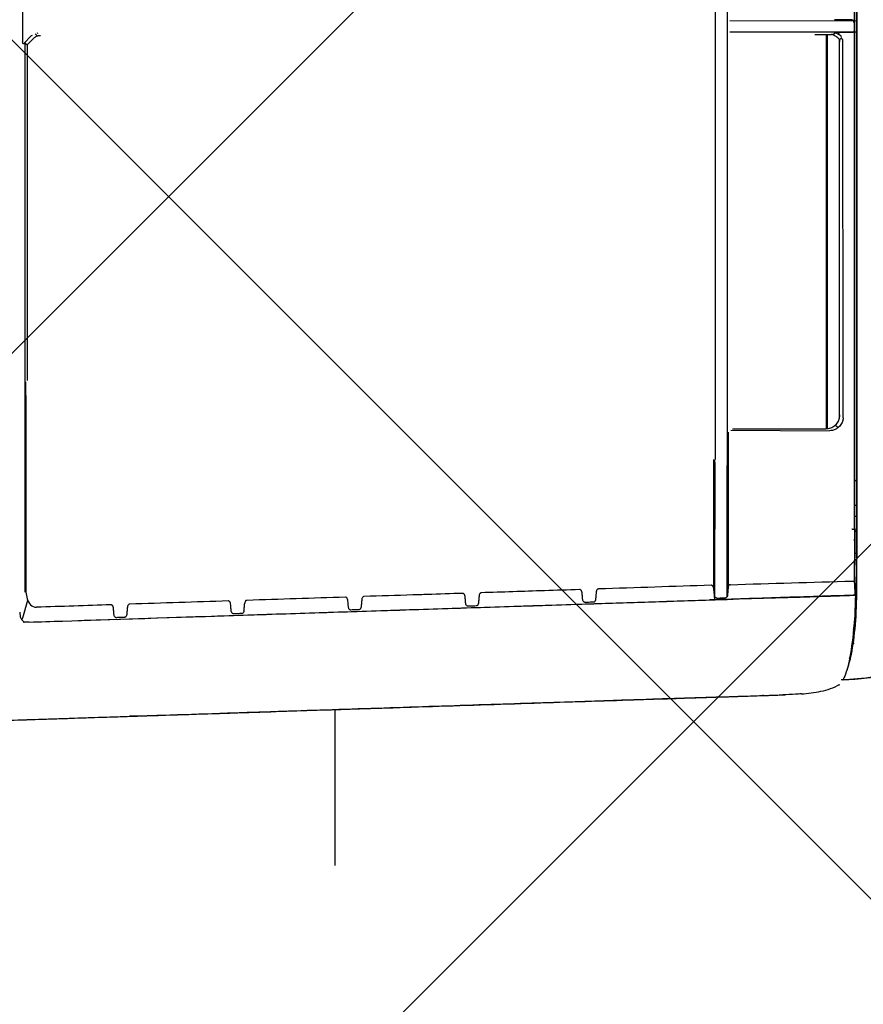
# Model space of a CAD drawing. Header units: millimetres. Extents: x 24385 to 79107, y -56478 to -23676.
# Tile 66 of 256: x 28678 to 28696, y -35298 to -35277. Entities that reach past the tile are written whole.
import ezdxf

# ---------------------------------------------------------------- set-up
doc = ezdxf.new("R2010")
doc.units = ezdxf.units.MM
doc.header["$LTSCALE"] = 2
doc.linetypes.add('ACAD_ISO10W100', pattern=[18, 12, -3, 0, -3])
doc.linetypes.add('DASHED', pattern=[19.05, 12.7, -6.35])
doc.layers.add('0_OPIS', color=7, linetype='Continuous', lineweight=13)
doc.layers.add('A_KRESKOWANIE', color=9, linetype='Continuous', lineweight=0)
for name, color, linetype in [('3DPLAN_A_OPIS', 8, 'Continuous'), ('IS_freon_urządzenia', 3, 'DASHED'), ('IS_KLIM_urządzenia', 3, 'Continuous')]:
    doc.layers.add(name, color=color, linetype=linetype)
doc.layers.add('kanalizacja pod stropem skropliny', color=7, linetype='Continuous', lineweight=30, true_color=0x60bb04)
doc.styles.add('ARIAL', font='arial.ttf')

# ---------------------------------------------------------------- blocks, each defined once
blk = doc.blocks.new('G$C8A3076D4')
at = {"layer": 'IS_KLIM_urządzenia', "linetype": 'Continuous'}
for p, q in [((0, 25.983), (0.687, 5.033)), ((2.431, 22.625), (2.465, 22.607)), ((2.465, 22.607), (2.87, 22.493)), ((3.054, 22.552), (15.716, 22.552)), ((15.703, 22.593), (15.891, 22.405)), ((15.934, 22.325), (15.883, 22.277)), ((15.891, 22.405), (15.9, 22.384)), ((15.946, 22.273), (15.953, 22.255)), ((2.96, 6.647), (6.048, 6.64)), ((6.111, 6.672), (3.17, 6.674)), ((4.742, 6.649), (6.104, 6.646)), ((98.423, 6.636), (6.111, 6.64)), ((2.963, 6.357), (5.976, 6.359)), ((98.561, 6.362), (5.976, 6.362)), ((3.184, 6.331), (6.742, 6.331)), ((6.79, 6.277), (6.778, 4.001)), ((15.978, 6.297), (15.981, 3.358)), ((16.237, 6.297), (16.234, 3.358)), ((15.915, 4.076), (6.825, 4.076)), ((6.828, 4.049), (15.915, 4.049)), ((15.958, 3.857), (15.911, 3.925)), ((7.074, 3.683), (15.79, 3.688)), ((15.79, 3.688), (15.82, 3.704)), ((15.838, 3.711), (15.797, 3.77)), ((15.857, 3.723), (15.884, 3.737)), ((15.884, 3.737), (15.925, 3.798)), ((3.252, 3.418), (3.25, 3.391)), ((4.506, 3.478), (4.506, 3.426)), ((4.51, 3.431), (4.516, 3.387)), ((4.805, 3.387), (4.79, 3.431)), ((16.188, 3.431), (16.027, 3.431)), ((3.812, 3.367), (3.823, 3.367)), ((100.699, 3.367), (3.823, 3.367)), ((99.292, 3.387), (3.847, 3.387)), ((3.957, 3.397), (3.957, 3.387))]:
    blk.add_line(p, q, dxfattribs=at)
blk.add_ellipse((16.188, 3.485), major_axis=(0, 0.0539), ratio=0.991444, start_param=3.141593, end_param=4.704533, dxfattribs=at)
for points, knots in [([(0.011, 25.645), (0.012, 25.609), (0.013, 25.573), (0.019, 25.394), (0.024, 25.25), (0.048, 24.532), (0.066, 23.958), (0.098, 22.997), (0.111, 22.611), (0.13, 22.009), (0.137, 21.793), (0.144, 21.577)], [0, 0, 0, 0, 0.026473, 0.026473, 0.132364, 0.132364, 0.555929, 0.555929, 0.840602, 0.840602, 1, 1, 1, 1]), ([(2.359, 22.596), (2.457, 19.608), (2.555, 16.62), (2.749, 10.647), (2.846, 7.664), (2.943, 4.684)], [0, 0, 0, 0, 0.5, 0.5, 1, 1, 1, 1]), ([(2.59, 22.677), (2.543, 22.677), (2.496, 22.671), (2.414, 22.635), (2.38, 22.604), (2.36, 22.565)], [0, 0, 0, 0, 0.512771, 0.512771, 1, 1, 1, 1]), ([(3.211, 22.541), (3.106, 22.541), (3.003, 22.535), (2.853, 22.489), (2.804, 22.467), (2.727, 22.396), (2.705, 22.344), (2.706, 22.291)], [0, 0, 0, 0, 0.5, 0.5, 0.75, 0.75, 1, 1, 1, 1]), ([(7.588, 22.541), (7.624, 22.541), (7.66, 22.541), (7.766, 22.54), (7.836, 22.538), (7.906, 22.536), (7.907, 22.536), (7.908, 22.536)], [0, 0, 0, 0, 0.33423, 0.33423, 0.993279, 0.993279, 1, 1, 1, 1]), ([(15.678, 22.508), (15.663, 22.508), (15.649, 22.508), (13.068, 22.508), (10.501, 22.508), (7.935, 22.508)], [0, 0, 0, 0, 0.005723, 0.005723, 1, 1, 1, 1]), ([(15.678, 22.508), (15.679, 22.509), (15.68, 22.51), (15.692, 22.521), (15.703, 22.531), (15.714, 22.542)], [0, 0, 0, 0, 0.075967, 0.075967, 1, 1, 1, 1]), ([(15.678, 22.508), (15.689, 22.498), (15.699, 22.488), (15.73, 22.456), (15.751, 22.436), (15.793, 22.394), (15.814, 22.373), (15.834, 22.352)], [0, 0, 0, 0, 0.198956, 0.198956, 0.599478, 0.599478, 1, 1, 1, 1]), ([(15.704, 22.581), (15.703, 22.584), (15.702, 22.587), (15.702, 22.592), (15.703, 22.594), (15.706, 22.599), (15.708, 22.601), (15.714, 22.605), (15.717, 22.606), (15.72, 22.607)], [0, 0, 0, 0, 0.30104, 0.30104, 0.549156, 0.549156, 0.800113, 0.800113, 1, 1, 1, 1]), ([(15.704, 22.581), (15.708, 22.575), (15.71, 22.57), (15.717, 22.553), (15.717, 22.545), (15.714, 22.542)], [0, 0, 0, 0, 0.293995, 0.293995, 1, 1, 1, 1]), ([(15.72, 22.607), (15.725, 22.609), (15.731, 22.61), (15.741, 22.611), (15.744, 22.611), (15.748, 22.611)], [0, 0, 0, 0, 0.645273, 0.645273, 1, 1, 1, 1]), ([(2.365, 22.46), (2.373, 22.204), (2.381, 21.948), (2.428, 20.523), (2.466, 19.353), (2.523, 17.599), (2.543, 17.015), (2.581, 15.845), (2.6, 15.261), (2.638, 14.092), (2.657, 13.507), (2.695, 12.339), (2.714, 11.754), (2.752, 10.586), (2.771, 10.002), (2.804, 8.976), (2.818, 8.535), (2.847, 7.652), (2.861, 7.21), (2.876, 6.769)], [0, 0, 0, 0, 0.048883, 0.048883, 0.272343, 0.272343, 0.384073, 0.384073, 0.495803, 0.495803, 0.607534, 0.607534, 0.719264, 0.719264, 0.830995, 0.830995, 0.915496, 0.915496, 1, 1, 1, 1]), ([(15.834, 22.352), (15.851, 22.335), (15.865, 22.315), (15.886, 22.272), (15.893, 22.249), (15.896, 22.217), (15.897, 22.209), (15.897, 22.201)], [0, 0, 0, 0, 0.429267, 0.429267, 0.858235, 0.858235, 1, 1, 1, 1]), ([(0.133, 21.917), (0.142, 21.658), (0.158, 21.158), (0.175, 20.659), (0.182, 20.417)], [0, 0, 0, 0, 0.516366, 1, 1, 1, 1]), ([(0.144, 21.577), (0.159, 21.142), (0.172, 20.725), (0.192, 20.133), (0.197, 19.965), (0.197, 19.965)], [0, 0, 0, 0, 0.5, 0.5, 1, 1, 1, 1]), ([(2.466, 20.448), (2.466, 20.452), (2.466, 20.456), (2.469, 20.464), (2.47, 20.468), (2.476, 20.476), (2.48, 20.481), (2.492, 20.49), (2.5, 20.495), (2.517, 20.501), (2.526, 20.503), (2.535, 20.503)], [0, 0, 0, 0, 0.114238, 0.114238, 0.226999, 0.226999, 0.402557, 0.402557, 0.69879, 0.69879, 1, 1, 1, 1]), ([(2.472, 20.262), (2.472, 20.27), (2.471, 20.278), (2.47, 20.309), (2.469, 20.333), (2.468, 20.388), (2.467, 20.418), (2.466, 20.448)], [0, 0, 0, 0, 0.128554, 0.128554, 0.513341, 0.513341, 1, 1, 1, 1]), ([(2.535, 20.503), (2.541, 20.504), (2.546, 20.504), (2.581, 20.508), (2.611, 20.51), (2.659, 20.514), (2.676, 20.516), (2.693, 20.518)], [0, 0, 0, 0, 0.099387, 0.099387, 0.673368, 0.673368, 1, 1, 1, 1]), ([(2.693, 20.518), (2.708, 20.519), (2.722, 20.523), (2.74, 20.533), (2.744, 20.536), (2.752, 20.544), (2.755, 20.548), (2.76, 20.556), (2.761, 20.559), (2.763, 20.566), (2.763, 20.57), (2.763, 20.573)], [0, 0, 0, 0, 0.488384, 0.488384, 0.646872, 0.646872, 0.807174, 0.807174, 0.91121, 0.91121, 1, 1, 1, 1]), ([(2.54, 20.21), (2.525, 20.211), (2.511, 20.215), (2.494, 20.225), (2.49, 20.229), (2.482, 20.236), (2.479, 20.24), (2.475, 20.248), (2.473, 20.252), (2.472, 20.258), (2.472, 20.26), (2.472, 20.262)], [0, 0, 0, 0, 0.500895, 0.500895, 0.666973, 0.666973, 0.835146, 0.835146, 0.944118, 0.944118, 1, 1, 1, 1]), ([(0.196, 20.012), (0.203, 19.777), (0.219, 19.306), (0.242, 18.601), (0.26, 18.048), (0.27, 17.731), (0.273, 17.648)], [0, 0, 0, 0, 0.298149, 0.596165, 0.894028, 1, 1, 1, 1]), ([(2.709, 20.195), (2.681, 20.197), (2.652, 20.2), (2.596, 20.205), (2.568, 20.207), (2.54, 20.21)], [0, 0, 0, 0, 0.50553, 0.50553, 1, 1, 1, 1]), ([(2.777, 20.143), (2.777, 20.147), (2.776, 20.15), (2.774, 20.158), (2.772, 20.162), (2.766, 20.17), (2.761, 20.175), (2.748, 20.184), (2.739, 20.188), (2.723, 20.193), (2.716, 20.194), (2.709, 20.195)], [0, 0, 0, 0, 0.104513, 0.104513, 0.233678, 0.233678, 0.42894, 0.42894, 0.762059, 0.762059, 1, 1, 1, 1]), ([(0.199, 19.964), (0.206, 19.764), (0.227, 19.131), (0.264, 18.016), (0.307, 16.715), (0.349, 15.452), (0.388, 14.269), (0.427, 13.09), (0.465, 11.946), (0.5, 10.868), (0.532, 9.88), (0.561, 9.002), (0.585, 8.25), (0.605, 7.647), (0.619, 7.192), (0.629, 6.858), (0.638, 6.581), (0.644, 6.355), (0.65, 6.176), (0.653, 6.074), (0.654, 6.032), (0.654, 6.026)], [0, 0, 0, 0, 0.033666, 0.107152, 0.188672, 0.254968, 0.32369, 0.393542, 0.463176, 0.531284, 0.596616, 0.657927, 0.714027, 0.76367, 0.806317, 0.842985, 0.874976, 0.91706, 0.955436, 0.994067, 1, 1, 1, 1]), ([(2.555, 17.745), (2.555, 17.749), (2.555, 17.753), (2.558, 17.761), (2.56, 17.765), (2.565, 17.773), (2.569, 17.777), (2.581, 17.787), (2.589, 17.791), (2.607, 17.797), (2.616, 17.799), (2.625, 17.8)], [0, 0, 0, 0, 0.11397, 0.11397, 0.226468, 0.226468, 0.401618, 0.401618, 0.697055, 0.697055, 1, 1, 1, 1]), ([(2.561, 17.556), (2.561, 17.571), (2.56, 17.585), (2.559, 17.624), (2.558, 17.648), (2.556, 17.696), (2.556, 17.72), (2.555, 17.745)], [0, 0, 0, 0, 0.230896, 0.230896, 0.61591, 0.61591, 1, 1, 1, 1]), ([(2.625, 17.8), (2.63, 17.801), (2.635, 17.801), (2.67, 17.804), (2.701, 17.807), (2.748, 17.811), (2.765, 17.813), (2.782, 17.814)], [0, 0, 0, 0, 0.098315, 0.098315, 0.674556, 0.674556, 1, 1, 1, 1]), ([(2.782, 17.814), (2.796, 17.816), (2.811, 17.82), (2.829, 17.83), (2.833, 17.833), (2.841, 17.84), (2.844, 17.845), (2.849, 17.853), (2.85, 17.856), (2.852, 17.863), (2.852, 17.866), (2.852, 17.87)], [0, 0, 0, 0, 0.487544, 0.487544, 0.646077, 0.646077, 0.806418, 0.806418, 0.910368, 0.910368, 1, 1, 1, 1]), ([(0.273, 17.648), (0.284, 17.31), (0.306, 16.659), (0.336, 15.724), (0.371, 14.666), (0.409, 13.494), (0.452, 12.193), (0.493, 10.954), (0.532, 9.752), (0.568, 8.659), (0.599, 7.7), (0.624, 6.953), (0.641, 6.416), (0.654, 6.046), (0.664, 5.728), (0.67, 5.553), (0.671, 5.519), (0.671, 5.527), (0.67, 5.542), (0.67, 5.545), (0.672, 5.499), (0.674, 5.413), (0.678, 5.309), (0.681, 5.207), (0.683, 5.158)], [0, 0, 0, 0, 0.029957, 0.057832, 0.083663, 0.125308, 0.165156, 0.206063, 0.246644, 0.289451, 0.326935, 0.365342, 0.405675, 0.442277, 0.483427, 0.560139, 0.636785, 0.663365, 0.713506, 0.796381, 0.866824, 0.914114, 0.958497, 1, 1, 1, 1]), ([(2.628, 17.505), (2.614, 17.506), (2.6, 17.51), (2.583, 17.52), (2.579, 17.523), (2.571, 17.53), (2.568, 17.535), (2.564, 17.543), (2.562, 17.547), (2.561, 17.552), (2.561, 17.554), (2.561, 17.556)], [0, 0, 0, 0, 0.501054, 0.501054, 0.66731, 0.66731, 0.835671, 0.835671, 0.944931, 0.944931, 1, 1, 1, 1]), ([(2.628, 17.505), (2.657, 17.502), (2.685, 17.5), (2.742, 17.494), (2.77, 17.492), (2.799, 17.489)], [0, 0, 0, 0, 0.500443, 0.500443, 1, 1, 1, 1]), ([(2.866, 17.438), (2.866, 17.442), (2.865, 17.445), (2.863, 17.453), (2.861, 17.457), (2.855, 17.465), (2.85, 17.469), (2.837, 17.479), (2.828, 17.483), (2.812, 17.488), (2.805, 17.489), (2.799, 17.489)], [0, 0, 0, 0, 0.104927, 0.104927, 0.234571, 0.234571, 0.430481, 0.430481, 0.764561, 0.764561, 1, 1, 1, 1]), ([(2.643, 15.04), (2.643, 15.044), (2.643, 15.048), (2.646, 15.056), (2.647, 15.06), (2.653, 15.068), (2.657, 15.073), (2.669, 15.082), (2.677, 15.087), (2.695, 15.093), (2.704, 15.095), (2.713, 15.096)], [0, 0, 0, 0, 0.113515, 0.113515, 0.22556, 0.22556, 0.400093, 0.400093, 0.694458, 0.694458, 1, 1, 1, 1]), ([(2.649, 14.854), (2.648, 14.872), (2.648, 14.89), (2.646, 14.932), (2.645, 14.956), (2.644, 15), (2.643, 15.02), (2.643, 15.04)], [0, 0, 0, 0, 0.290594, 0.290594, 0.677284, 0.677284, 1, 1, 1, 1]), ([(2.713, 15.096), (2.718, 15.096), (2.723, 15.097), (2.758, 15.1), (2.788, 15.103), (2.836, 15.107), (2.852, 15.108), (2.869, 15.11)], [0, 0, 0, 0, 0.096381, 0.096381, 0.675888, 0.675888, 1, 1, 1, 1]), ([(2.869, 15.11), (2.884, 15.111), (2.899, 15.115), (2.916, 15.126), (2.921, 15.129), (2.928, 15.136), (2.932, 15.14), (2.936, 15.148), (2.938, 15.152), (2.94, 15.159), (2.94, 15.162), (2.94, 15.166)], [0, 0, 0, 0, 0.486528, 0.486528, 0.645084, 0.645084, 0.805438, 0.805438, 0.910858, 0.910858, 1, 1, 1, 1]), ([(2.716, 14.803), (2.702, 14.804), (2.687, 14.808), (2.67, 14.818), (2.666, 14.822), (2.659, 14.829), (2.655, 14.833), (2.651, 14.841), (2.65, 14.845), (2.649, 14.85), (2.649, 14.852), (2.649, 14.854)], [0, 0, 0, 0, 0.501612, 0.501612, 0.668035, 0.668035, 0.836574, 0.836574, 0.946185, 0.946185, 1, 1, 1, 1]), ([(2.887, 14.788), (2.857, 14.79), (2.827, 14.793), (2.77, 14.798), (2.743, 14.801), (2.716, 14.803)], [0, 0, 0, 0, 0.522116, 0.522116, 1, 1, 1, 1]), ([(2.954, 14.737), (2.953, 14.74), (2.953, 14.744), (2.95, 14.752), (2.948, 14.755), (2.942, 14.764), (2.938, 14.768), (2.925, 14.778), (2.915, 14.782), (2.9, 14.786), (2.893, 14.787), (2.887, 14.788)], [0, 0, 0, 0, 0.105483, 0.105483, 0.23577, 0.23577, 0.432567, 0.432567, 0.768056, 0.768056, 1, 1, 1, 1]), ([(3.027, 12.461), (3.018, 12.732), (3.009, 13.003), (2.997, 13.386), (2.993, 13.498), (2.99, 13.61)], [0, 0, 0, 0, 0.707433, 0.707433, 1, 1, 1, 1]), ([(2.73, 12.335), (2.73, 12.339), (2.73, 12.343), (2.733, 12.351), (2.734, 12.355), (2.74, 12.363), (2.744, 12.367), (2.756, 12.377), (2.764, 12.382), (2.782, 12.388), (2.791, 12.39), (2.801, 12.391)], [0, 0, 0, 0, 0.112733, 0.112733, 0.224005, 0.224005, 0.397361, 0.397361, 0.689794, 0.689794, 1, 1, 1, 1]), ([(2.736, 12.147), (2.735, 12.169), (2.734, 12.192), (2.733, 12.238), (2.732, 12.262), (2.731, 12.303), (2.73, 12.319), (2.73, 12.335)], [0, 0, 0, 0, 0.353933, 0.353933, 0.742433, 0.742433, 1, 1, 1, 1]), ([(2.801, 12.391), (2.805, 12.392), (2.81, 12.392), (2.845, 12.395), (2.875, 12.398), (2.922, 12.402), (2.939, 12.403), (2.956, 12.405)], [0, 0, 0, 0, 0.093151, 0.093151, 0.677143, 0.677143, 1, 1, 1, 1]), ([(2.956, 12.405), (2.97, 12.406), (2.985, 12.41), (3.003, 12.421), (3.007, 12.424), (3.015, 12.431), (3.019, 12.435), (3.023, 12.444), (3.025, 12.447), (3.027, 12.454), (3.027, 12.458), (3.027, 12.461)], [0, 0, 0, 0, 0.485389, 0.485389, 0.643814, 0.643814, 0.804019, 0.804019, 0.909153, 0.909153, 1, 1, 1, 1]), ([(2.802, 12.097), (2.788, 12.098), (2.774, 12.102), (2.757, 12.112), (2.753, 12.115), (2.746, 12.122), (2.742, 12.126), (2.738, 12.135), (2.737, 12.138), (2.736, 12.144), (2.736, 12.145), (2.736, 12.147)], [0, 0, 0, 0, 0.502877, 0.502877, 0.669506, 0.669506, 0.838272, 0.838272, 0.948302, 0.948302, 1, 1, 1, 1]), ([(2.974, 12.081), (2.946, 12.084), (2.917, 12.086), (2.859, 12.091), (2.831, 12.094), (2.802, 12.097)], [0, 0, 0, 0, 0.499601, 0.499601, 1, 1, 1, 1]), ([(3.041, 12.03), (3.041, 12.034), (3.04, 12.038), (3.037, 12.045), (3.035, 12.049), (3.029, 12.058), (3.025, 12.062), (3.012, 12.071), (3.003, 12.075), (2.987, 12.079), (2.981, 12.081), (2.974, 12.081)], [0, 0, 0, 0, 0.106228, 0.106228, 0.237447, 0.237447, 0.435685, 0.435685, 0.773703, 0.773703, 1, 1, 1, 1]), ([(3.114, 9.763), (3.105, 10.033), (3.097, 10.304), (3.072, 11.06), (3.056, 11.545), (3.041, 12.03)], [0, 0, 0, 0, 0.35792, 0.35792, 1, 1, 1, 1]), ([(2.817, 9.636), (2.817, 9.64), (2.817, 9.644), (2.82, 9.652), (2.822, 9.655), (2.827, 9.664), (2.831, 9.668), (2.843, 9.678), (2.851, 9.683), (2.869, 9.689), (2.879, 9.691), (2.889, 9.692)], [0, 0, 0, 0, 0.111721, 0.111721, 0.221996, 0.221996, 0.393756, 0.393756, 0.683537, 0.683537, 1, 1, 1, 1]), ([(2.823, 9.445), (2.822, 9.47), (2.822, 9.494), (2.82, 9.543), (2.819, 9.568), (2.818, 9.607), (2.817, 9.621), (2.817, 9.636)], [0, 0, 0, 0, 0.384828, 0.384828, 0.772078, 0.772078, 1, 1, 1, 1]), ([(2.889, 9.692), (2.893, 9.693), (2.898, 9.693), (2.933, 9.696), (2.963, 9.699), (3.009, 9.703), (3.026, 9.705), (3.042, 9.706)], [0, 0, 0, 0, 0.088908, 0.088908, 0.67875, 0.67875, 1, 1, 1, 1]), ([(3.042, 9.706), (3.057, 9.707), (3.072, 9.711), (3.09, 9.722), (3.094, 9.725), (3.102, 9.732), (3.106, 9.737), (3.111, 9.745), (3.112, 9.749), (3.114, 9.756), (3.114, 9.759), (3.114, 9.763)], [0, 0, 0, 0, 0.483859, 0.483859, 0.642104, 0.642104, 0.802108, 0.802108, 0.906882, 0.906882, 1, 1, 1, 1]), ([(2.889, 9.395), (2.875, 9.396), (2.861, 9.4), (2.844, 9.41), (2.84, 9.413), (2.833, 9.42), (2.829, 9.425), (2.825, 9.433), (2.824, 9.436), (2.823, 9.442), (2.823, 9.444), (2.823, 9.445)], [0, 0, 0, 0, 0.504394, 0.504394, 0.671361, 0.671361, 0.840493, 0.840493, 0.951097, 0.951097, 1, 1, 1, 1]), ([(3.063, 9.379), (3.034, 9.382), (3.005, 9.385), (2.947, 9.39), (2.918, 9.392), (2.889, 9.395)], [0, 0, 0, 0, 0.499628, 0.499628, 1, 1, 1, 1]), ([(3.128, 9.329), (3.128, 9.333), (3.127, 9.337), (3.125, 9.344), (3.123, 9.348), (3.117, 9.356), (3.112, 9.361), (3.099, 9.37), (3.09, 9.374), (3.075, 9.378), (3.069, 9.379), (3.063, 9.379)], [0, 0, 0, 0, 0.107208, 0.107208, 0.239667, 0.239667, 0.439841, 0.439841, 0.781249, 0.781249, 1, 1, 1, 1]), ([(2.983, 3.452), (2.975, 3.722), (2.966, 3.992), (2.948, 4.552), (2.938, 4.842), (2.911, 5.677), (2.893, 6.223), (2.876, 6.769)], [0, 0, 0, 0, 0.244148, 0.244148, 0.506496, 0.506496, 1, 1, 1, 1]), ([(2.88, 6.644), (2.879, 6.683), (2.877, 6.722), (2.876, 6.764), (2.876, 6.766), (2.876, 6.769)], [0, 0, 0, 0, 0.935275, 0.935275, 1, 1, 1, 1]), ([(2.88, 6.644), (2.892, 6.645), (2.904, 6.646), (2.946, 6.65), (2.977, 6.653), (3.037, 6.658), (3.067, 6.661), (3.112, 6.665), (3.126, 6.666), (3.141, 6.667)], [0, 0, 0, 0, 0.138812, 0.138812, 0.486574, 0.486574, 0.834336, 0.834336, 1, 1, 1, 1]), ([(2.88, 6.644), (2.898, 6.646), (2.917, 6.647), (2.954, 6.651), (2.972, 6.652), (2.991, 6.654)], [0, 0, 0, 0, 0.496946, 0.496946, 1, 1, 1, 1]), ([(2.917, 6.597), (2.917, 6.601), (2.918, 6.605), (2.92, 6.613), (2.922, 6.616), (2.927, 6.625), (2.931, 6.629), (2.943, 6.639), (2.952, 6.644), (2.97, 6.651), (2.981, 6.653), (2.991, 6.654)], [0, 0, 0, 0, 0.108819, 0.108819, 0.216179, 0.216179, 0.384184, 0.384184, 0.669918, 0.669918, 1, 1, 1, 1]), ([(2.917, 6.597), (2.918, 6.568), (2.919, 6.54), (2.922, 6.474), (2.923, 6.437), (2.924, 6.4)], [0, 0, 0, 0, 0.433554, 0.433554, 1, 1, 1, 1]), ([(3.141, 6.667), (3.155, 6.669), (3.171, 6.673), (3.189, 6.683), (3.193, 6.687), (3.201, 6.694), (3.205, 6.698), (3.21, 6.707), (3.211, 6.71), (3.213, 6.718), (3.214, 6.721), (3.213, 6.725)], [0, 0, 0, 0, 0.481243, 0.481243, 0.639434, 0.639434, 0.799357, 0.799357, 0.903811, 0.903811, 1, 1, 1, 1]), ([(2.993, 6.351), (2.978, 6.352), (2.963, 6.356), (2.945, 6.367), (2.941, 6.37), (2.934, 6.377), (2.93, 6.381), (2.927, 6.389), (2.925, 6.392), (2.925, 6.397), (2.924, 6.399), (2.924, 6.4)], [0, 0, 0, 0, 0.532112, 0.532112, 0.691586, 0.691586, 0.85321, 0.85321, 0.957148, 0.957148, 1, 1, 1, 1]), ([(3.155, 6.337), (3.141, 6.338), (3.127, 6.34), (3.082, 6.343), (3.051, 6.346), (3.012, 6.349), (3.003, 6.35), (2.993, 6.351)], [0, 0, 0, 0, 0.263963, 0.263963, 0.83078, 0.83078, 1, 1, 1, 1]), ([(3.227, 6.286), (3.227, 6.289), (3.227, 6.293), (3.224, 6.3), (3.222, 6.304), (3.216, 6.312), (3.211, 6.316), (3.198, 6.326), (3.189, 6.33), (3.171, 6.335), (3.163, 6.337), (3.155, 6.337)], [0, 0, 0, 0, 0.097089, 0.097089, 0.218134, 0.218134, 0.405292, 0.405292, 0.736405, 0.736405, 1, 1, 1, 1]), ([(0.71, 4.646), (0.706, 4.691), (0.695, 4.834), (0.689, 4.977), (0.685, 5.076)], [0, 0, 0, 0, 0.311423, 1, 1, 1, 1]), ([(0.71, 4.647), (0.716, 4.495), (0.747, 4.271), (0.822, 3.972), (0.889, 3.831), (0.928, 3.762)], [0, 0, 0, 0, 0.497625, 0.747719, 1, 1, 1, 1]), ([(2.943, 4.684), (2.943, 4.679), (2.943, 4.673), (2.948, 4.525), (2.952, 4.383), (2.962, 4.099), (2.966, 3.957), (2.975, 3.693), (2.979, 3.571), (2.983, 3.449)], [0, 0, 0, 0, 0.013409, 0.013409, 0.358345, 0.358345, 0.703282, 0.703282, 1, 1, 1, 1]), ([(6.816, 3.851), (6.803, 3.876), (6.793, 3.903), (6.781, 3.954), (6.778, 3.977), (6.778, 4.001)], [0, 0, 0, 0, 0.551009, 0.551009, 1, 1, 1, 1]), ([(6.825, 4.078), (6.825, 4.042), (6.832, 4.006), (6.855, 3.938), (6.873, 3.906), (6.918, 3.85), (6.946, 3.825), (7.007, 3.788), (7.041, 3.774), (7.076, 3.766), (7.099, 3.761), (7.123, 3.758), (7.147, 3.758)], [0, 0, 0, 0, 0.215032, 0.215032, 0.430159, 0.430159, 0.644014, 0.644014, 0.857705, 0.857705, 0.857705, 1, 1, 1, 1]), ([(6.858, 3.806), (6.858, 3.806), (6.858, 3.807), (6.873, 3.829), (6.888, 3.85), (6.902, 3.87)], [0, 0, 0, 0, 0.025027, 0.025027, 1, 1, 1, 1]), ([(15.896, 3.893), (15.902, 3.902), (15.907, 3.911), (15.913, 3.931), (15.915, 3.942), (15.915, 3.952)], [0, 0, 0, 0, 0.497999, 0.497999, 1, 1, 1, 1]), ([(15.961, 3.885), (15.961, 3.874), (15.96, 3.864), (15.954, 3.844), (15.949, 3.834), (15.943, 3.826)], [0, 0, 0, 0, 0.498993, 0.498993, 1, 1, 1, 1]), ([(2.988, 3.401), (2.676, 3.405), (2.374, 3.424), (1.833, 3.481), (1.589, 3.518), (1.211, 3.605), (1.088, 3.654), (1.02, 3.701), (1.02, 3.701), (1.02, 3.701)], [0, 0, 0, 0, 0.333257, 0.333257, 0.666514, 0.666514, 0.999771, 0.999771, 1, 1, 1, 1]), ([(1.269, 2.241), (1.267, 2.247), (1.255, 2.28), (1.235, 2.336), (1.212, 2.407), (1.194, 2.468), (1.18, 2.52), (1.123, 2.735), (1.059, 3.127), (1.037, 3.507), (1.027, 3.698)], [0, 0, 0, 0, 0.013353, 0.070101, 0.120014, 0.163088, 0.199314, 0.228685, 0.614271, 1, 1, 1, 1]), ([(1.039, 3.728), (1.044, 3.475), (1.091, 2.975), (1.22, 2.357), (1.408, 1.889), (1.603, 1.57), (1.816, 1.267), (1.896, 1.036), (1.927, 0.917)], [0, 0, 0, 0, 0.249994, 0.501875, 0.628012, 0.753129, 0.876557, 1, 1, 1, 1]), ([(7.074, 3.683), (7.046, 3.685), (7.019, 3.691), (6.958, 3.712), (6.926, 3.73), (6.87, 3.775), (6.846, 3.802), (6.823, 3.838), (6.82, 3.844), (6.816, 3.851)], [0, 0, 0, 0, 0.262425, 0.262425, 0.599417, 0.599417, 0.933541, 0.933541, 1, 1, 1, 1]), ([(15.748, 3.758), (15.76, 3.758), (15.772, 3.76), (15.795, 3.768), (15.806, 3.774), (15.823, 3.788), (15.831, 3.796), (15.837, 3.805)], [0, 0, 0, 0, 0.347363, 0.347363, 0.69495, 0.69495, 1, 1, 1, 1]), ([(15.96, 3.485), (15.96, 3.553), (15.961, 3.623), (15.961, 3.692), (15.961, 3.719), (15.961, 3.745), (15.961, 3.771)], [0, 0, 0, 0, 0.716613, 0.726525, 0.726525, 1, 1, 1, 1]), ([(1.261, 3.595), (1.352, 3.559), (1.474, 3.525), (1.817, 3.455), (2.047, 3.422), (2.565, 3.379), (2.846, 3.368), (3.356, 3.367), (3.582, 3.367), (3.809, 3.367)], [0, 0, 0, 0, 0.224909, 0.224909, 0.501725, 0.501725, 0.778542, 0.778542, 1, 1, 1, 1]), ([(1.525, 3.535), (1.573, 3.523), (1.624, 3.512), (1.938, 3.448), (2.28, 3.408), (2.843, 3.38), (3.038, 3.378), (3.423, 3.377), (3.616, 3.377), (3.809, 3.377)], [0, 0, 0, 0, 0.09556, 0.09556, 0.54778, 0.54778, 0.77389, 0.77389, 1, 1, 1, 1]), ([(3.808, 3.386), (3.511, 3.387), (3.212, 3.388), (2.627, 3.406), (2.34, 3.425), (2.093, 3.456)], [0, 0, 0, 0, 0.5, 0.5, 1, 1, 1, 1]), ([(2.988, 3.403), (2.988, 3.403), (2.987, 3.403), (2.987, 3.404), (2.986, 3.406), (2.986, 3.413), (2.985, 3.417), (2.985, 3.426), (2.984, 3.432), (2.984, 3.442), (2.984, 3.447), (2.983, 3.452)], [0, 0, 0, 0, 0.106445, 0.106445, 0.352795, 0.352795, 0.594113, 0.594113, 0.822985, 0.822985, 1, 1, 1, 1]), ([(2.983, 3.449), (2.983, 3.443), (2.983, 3.437), (2.984, 3.426), (2.984, 3.421), (2.985, 3.412), (2.985, 3.409), (2.986, 3.403), (2.986, 3.401), (2.987, 3.4), (2.987, 3.4), (2.988, 3.401)], [0, 0, 0, 0, 0.201803, 0.201803, 0.403615, 0.403615, 0.605294, 0.605294, 0.806821, 0.806821, 1, 1, 1, 1]), ([(3.311, 3.472), (3.312, 3.466), (3.312, 3.46), (3.311, 3.449), (3.311, 3.444), (3.31, 3.435), (3.31, 3.431), (3.308, 3.425), (3.308, 3.423), (3.306, 3.421), (3.306, 3.421), (3.305, 3.421)], [0, 0, 0, 0, 0.21837, 0.21837, 0.436709, 0.436709, 0.655595, 0.655595, 0.876325, 0.876325, 1, 1, 1, 1]), ([(4.506, 3.426), (4.423, 3.426), (4.339, 3.425), (4.163, 3.424), (4.071, 3.424), (3.887, 3.423), (3.794, 3.422), (3.693, 3.422), (3.684, 3.422), (3.675, 3.422)], [0, 0, 0, 0, 0.301358, 0.301358, 0.634523, 0.634523, 0.967925, 0.967925, 1, 1, 1, 1]), ([(6.776, 3.431), (6.74, 3.431), (6.704, 3.431), (6.524, 3.431), (6.38, 3.431), (5.66, 3.431), (5.083, 3.431), (4.506, 3.431)], [0, 0, 0, 0, 0.04754, 0.04754, 0.237701, 0.237701, 1, 1, 1, 1]), ([(4.506, 3.431), (4.506, 3.429), (4.506, 3.428), (4.506, 3.426), (4.506, 3.426), (4.506, 3.426)], [0, 0, 0, 0, 0.565756, 0.565756, 1, 1, 1, 1]), ([(16.007, 3.431), (15.989, 3.431), (15.971, 3.431), (14.934, 3.431), (13.914, 3.431), (11.875, 3.431), (10.855, 3.431), (8.815, 3.431), (7.796, 3.431), (6.776, 3.431)], [0, 0, 0, 0, 0.005843, 0.005843, 0.337146, 0.337146, 0.668573, 0.668573, 1, 1, 1, 1]), ([(16.007, 3.431), (16.007, 3.431), (16.007, 3.431), (16.004, 3.431), (16.002, 3.431), (15.993, 3.433), (15.987, 3.436), (15.977, 3.443), (15.973, 3.448), (15.967, 3.457), (15.965, 3.461), (15.962, 3.47), (15.961, 3.475), (15.96, 3.48)], [0, 0, 0, 0, 0.005136, 0.005136, 0.134859, 0.134859, 0.438216, 0.438216, 0.671327, 0.671327, 0.834925, 0.834925, 1, 1, 1, 1]), ([(16.027, 3.431), (16.022, 3.431), (16.018, 3.431), (16.011, 3.431), (16.009, 3.431), (16.007, 3.431)], [0, 0, 0, 0, 0.716236, 0.716236, 1, 1, 1, 1]), ([(16.208, 3.431), (16.203, 3.431), (16.199, 3.431), (16.192, 3.431), (16.19, 3.431), (16.188, 3.431)], [0, 0, 0, 0, 0.717891, 0.717891, 1, 1, 1, 1]), ([(16.255, 3.48), (16.255, 3.475), (16.254, 3.47), (16.251, 3.461), (16.249, 3.457), (16.243, 3.448), (16.239, 3.443), (16.229, 3.436), (16.223, 3.433), (16.214, 3.431), (16.211, 3.431), (16.208, 3.431), (16.208, 3.431), (16.208, 3.431)], [0, 0, 0, 0, 0.165643, 0.165643, 0.32982, 0.32982, 0.562994, 0.562994, 0.865518, 0.865518, 0.994851, 0.994851, 1, 1, 1, 1]), ([(23.131, 3.431), (23.113, 3.431), (23.095, 3.431), (21.941, 3.431), (20.806, 3.431), (18.534, 3.431), (17.398, 3.431), (16.244, 3.431), (16.226, 3.431), (16.208, 3.431)], [0, 0, 0, 0, 0.007798, 0.007798, 0.5, 0.5, 0.992202, 0.992202, 1, 1, 1, 1]), ([(3.812, 3.386), (3.811, 3.386), (3.811, 3.386), (3.81, 3.386), (3.81, 3.386), (3.809, 3.386), (3.809, 3.386), (3.809, 3.386), (3.808, 3.386), (3.808, 3.386)], [0, 0, 0, 0, 0.264357, 0.264357, 0.528714, 0.528714, 0.793072, 0.793072, 1, 1, 1, 1]), ([(3.821, 3.386), (3.821, 3.386), (3.82, 3.386), (3.818, 3.386), (3.817, 3.386), (3.815, 3.386), (3.813, 3.386), (3.812, 3.386)], [0, 0, 0, 0, 0.251331, 0.251331, 0.502661, 0.502661, 1, 1, 1, 1])]:
    blk.add_open_spline(points, degree=3, knots=knots, dxfattribs=at)
for points, degree in [([(0.107, 22.725), (0.116, 22.456), (0.124, 22.186), (0.133, 21.917)], 3), ([(2.362, 22.528), (2.361, 22.55), (2.36, 22.573), (2.359, 22.596)], 3), ([(2.365, 22.46), (2.364, 22.483), (2.363, 22.506), (2.362, 22.528)], 3), ([(3.21, 22.541), (3.211, 22.541)], 1), ([(7.588, 22.541), (6.129, 22.541), (4.67, 22.541), (3.211, 22.541)], 3), ([(16.468, 22.611), (16.228, 22.611), (15.988, 22.611), (15.748, 22.611)], 3), ([(2.763, 20.573), (2.744, 21.146), (2.725, 21.718), (2.706, 22.291)], 3), ([(0.182, 20.417), (0.187, 20.274), (0.19, 20.2), (0.19, 20.2)], 3), ([(0.197, 19.965), (0.197, 19.965), (0.195, 20.023), (0.192, 20.136)], 3), ([(2.852, 17.87), (2.827, 18.628), (2.802, 19.385), (2.777, 20.143)], 3), ([(0.197, 19.965), (0.197, 19.965)], 1), ([(2.94, 15.166), (2.915, 15.923), (2.891, 16.68), (2.866, 17.438)], 3), ([(2.99, 13.61), (2.978, 13.985), (2.966, 14.361), (2.954, 14.737)], 3), ([(3.213, 6.725), (3.185, 7.593), (3.157, 8.461), (3.128, 9.329)], 3), ([(3.227, 6.286), (3.257, 5.348), (3.284, 4.41), (3.311, 3.473)], 3), ([(6.825, 6.24), (6.825, 5.519), (6.825, 4.798), (6.825, 4.078)], 3), ([(0.683, 5.158), (0.684, 5.131), (0.685, 5.103), (0.685, 5.076)], 3), ([(15.916, 4.336), (15.915, 4.208), (15.915, 4.08), (15.915, 3.952)], 3), ([(15.837, 3.805), (15.857, 3.834), (15.877, 3.864), (15.896, 3.893)], 3), ([(15.961, 3.771), (15.961, 3.809), (15.961, 3.847), (15.961, 3.885)], 3), ([(16.254, 3.8), (16.254, 3.828), (16.254, 3.857), (16.254, 3.885)], 3), ([(0.916, 3.779), (0.913, 3.785), (0.911, 3.791), (0.909, 3.797)], 3), ([(15.806, 3.776), (7.043, 3.776)], 1), ([(15.918, 3.805), (15.92, 3.802), (15.922, 3.799), (15.924, 3.796)], 3), ([(15.943, 3.826), (15.937, 3.816), (15.93, 3.806), (15.924, 3.797)], 3), ([(15.924, 3.796), (15.936, 3.788), (15.949, 3.78), (15.961, 3.771)], 3), ([(16.254, 3.77), (16.254, 3.78), (16.254, 3.79), (16.254, 3.8)], 3), ([(16.255, 3.485), (16.255, 3.58), (16.255, 3.675), (16.254, 3.77)], 3), ([(1.873, 3.427), (1.873, 3.44), (1.873, 3.453), (1.873, 3.466)], 3), ([(2.178, 3.445), (2.31, 3.428), (2.443, 3.411), (2.576, 3.394)], 3), ([(2.988, 3.403), (3.305, 3.421)], 1), ([(3.305, 3.421), (3.425, 3.421)], 1), ([(3.311, 3.473), (3.311, 3.473), (3.311, 3.472), (3.311, 3.472)], 3), ([(3.425, 3.421), (3.792, 3.422)], 1), ([(4.238, 3.425), (4.256, 3.425), (4.275, 3.425)], 2), ([(4.455, 3.397), (4.453, 3.407), (4.452, 3.416), (4.45, 3.426)], 3), ([(4.451, 3.426), (4.451, 3.424), (4.452, 3.422), (4.452, 3.421)], 3), ([(4.458, 3.387), (4.456, 3.4), (4.453, 3.413), (4.451, 3.426)], 3), ([(4.459, 3.387), (4.457, 3.399), (4.454, 3.41), (4.452, 3.422)], 3), ([(4.452, 3.421), (4.454, 3.41), (4.456, 3.398), (4.459, 3.387)], 3), ([(4.461, 3.387), (4.458, 3.399), (4.456, 3.41), (4.454, 3.422)], 3), ([(4.463, 3.387), (4.46, 3.399), (4.458, 3.411), (4.456, 3.422)], 3), ([(4.457, 3.426), (4.459, 3.413), (4.462, 3.4), (4.465, 3.387)], 3), ([(4.506, 3.478), (4.506, 3.479), (4.506, 3.481), (4.506, 3.483)], 3), ([(4.506, 3.478), (4.506, 3.462), (4.506, 3.447), (4.506, 3.431)], 3), ([(5.061, 3.431), (5.061, 3.416), (5.061, 3.402), (5.061, 3.387)], 3), ([(5.634, 3.387), (5.627, 3.402), (5.62, 3.416), (5.613, 3.431)], 3), ([(15.96, 3.48), (15.96, 3.482), (15.96, 3.483), (15.96, 3.485)], 3), ([(16.255, 3.485), (16.255, 3.483), (16.255, 3.482), (16.255, 3.48)], 3), ([(2.988, 3.401), (2.988, 3.402), (2.988, 3.403), (2.988, 3.404)], 3)]:
    blk.add_open_spline(points, degree=degree, dxfattribs=at)
blk = doc.blocks.new('II pietrooo')
at = {"layer": 'A_KRESKOWANIE', "transparency": 33554687}
h = blk.add_hatch(dxfattribs=at)
h.set_pattern_fill('ANSI37', color=256, scale=5)
h.paths.add_polyline_path([(29041.457, -35023.037), (28860.457, -35023.037), (28860.457, -35014.037), (28745.457, -35014.037), (28674.457, -35014.037), (28674.457, -35084.037), (28697.457, -35084.037), (28697.457, -35187.037), (28685.708, -35187.037), (28685.708, -35200.32), (28674.457, -35200.32), (28674.457, -35444.037), (28826.457, -35444.037), (28826.457, -35302.037), (28932.457, -35302.037), (28932.457, -35444.037), (29175.457, -35444.037), (29175.457, -35404.037), (29226.457, -35404.037), (29226.457, -35014.037), (29156.457, -35014.037), (29041.457, -35014.037)])
h.paths.add_polyline_path([(29052.545, -35277.894), (28844.012, -35277.894), (28844.012, -35222.58), (29052.545, -35222.58)], flags=16)
h.paths.add_polyline_path([(28885.604, -35252.075), (29003.18, -35252.075), (29003.18, -35230.559), (28885.604, -35230.559)], flags=8)
h.paths.add_polyline_path([(28875.265, -35273.795), (28992.841, -35273.795), (28992.841, -35252.279), (28875.265, -35252.279)], flags=8)
h.paths.add_polyline_path([(28840.515, -35146.32), (29083.644, -35146.32), (29083.644, -35200.32), (28840.515, -35200.32)], flags=16)
h.paths.add_polyline_path([(28845.532, -35167.934), (28882.864, -35167.934), (28882.864, -35149.886), (28845.532, -35149.886)], flags=8)
h.paths.add_polyline_path([(28903.238, -35168.138), (29004.566, -35168.138), (29004.566, -35149.73), (28903.238, -35149.73)], flags=8)
h.paths.add_polyline_path([(28902.962, -35198.048), (28949.642, -35198.048), (28949.642, -35177.636), (28902.962, -35177.636)], flags=8)
h.paths.add_polyline_path([(28949.682, -35195.748), (28973.898, -35195.748), (28973.898, -35177.532), (28949.682, -35177.532)], flags=8)
h.paths.add_polyline_path([(28839.9, -35193.689), (28889.252, -35193.689), (28889.252, -35176.842), (28839.9, -35176.842)], flags=24)
h.paths.add_polyline_path([(28987.439, -35040.85), (29026, -35040.85), (29026, -35024.003), (28987.439, -35024.003)], flags=24)
h.paths.add_polyline_path([(28879.457, -35302.037), (28879.457, -35330.037), (28932.457, -35330.037), (28932.457, -35302.037)])
h.paths.add_polyline_path([(28879.457, -35330.037), (28879.457, -35302.037), (28826.457, -35330.037)])
h.paths.add_polyline_path([(28826.457, -35330.037), (28826.457, -35444.037), (28829.457, -35444.037), (28829.457, -35451.375), (28831.55, -35451.375), (28879.457, -35366.786, -0.262592), (28928.411, -35451.375), (28929.457, -35451.375), (28929.457, -35444.037), (28932.457, -35444.037), (28932.457, -35330.037)])
h.paths.add_polyline_path([(28928.411, -35451.375, 0.262592), (28879.457, -35366.786), (28831.55, -35451.375), (28831.55, -35453.468), (28832.597, -35453.468), (28832.597, -35456.607), (28831.55, -35456.607), (28831.55, -35458.7), (28829.457, -35458.7), (28829.457, -35466.037), (28929.457, -35466.037), (28929.457, -35458.7), (28927.364, -35458.7), (28927.364, -35456.607), (28926.318, -35456.607), (28926.318, -35453.468), (28927.364, -35453.468), (28927.364, -35451.375)])
h.paths.add_polyline_path([(28863.408, -35449.188), (28905.68, -35449.188), (28905.68, -35424.888), (28863.408, -35424.888)], flags=24)
h.paths.add_polyline_path([(28879.457, -35302.037), (28826.457, -35302.037), (28826.457, -35330.037)])
at = {"layer": '3DPLAN_A_OPIS', "color": 1, "lineweight": 30, "style": 'ARIAL'}
for tag, p in [('WYŁĄCZONE', (29640.582, -35218.771)), ('WYŁĄCZONE', (30122.415, -35218.771)), ('Z_OPRACOWANIA', (29630.242, -35241.206)), ('Z_OPRACOWANIA', (30112.076, -35241.206)), ('WYŁĄCZONE', (28887.308, -35245.559)), ('Z_OPRACOWANIA', (28876.969, -35267.279)), ('WYŁĄCZONE', (30987.797, -35381.78)), ('Z_OPRACOWANIA', (30977.458, -35404.214))]:
    blk.add_attdef(tag, p, '', height=12, dxfattribs=at)

msp = doc.modelspace()

# ---------------------------------------------------------------- linework, layer by layer
at = {"layer": 'kanalizacja pod stropem skropliny', "linetype": 'ACAD_ISO10W100'}
msp.add_lwpolyline([(28076.826, -35548.171), (28684.262, -35548.171), (28684.262, -35292.134)], dxfattribs=at)

# ---------------------------------------------------------------- block references
at = {"layer": '0_OPIS'}
msp.add_blockref('II pietrooo', (0, 0), dxfattribs=at)
at = {"layer": 'IS_freon_urządzenia', "xscale": 0.9269462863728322, "yscale": 0.9269462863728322, "zscale": 0.9269462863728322, "rotation": 90}
msp.add_blockref('G$C8A3076D4', (28698.542, -35292.459), dxfattribs=at)

doc.saveas('drawing.dxf')
